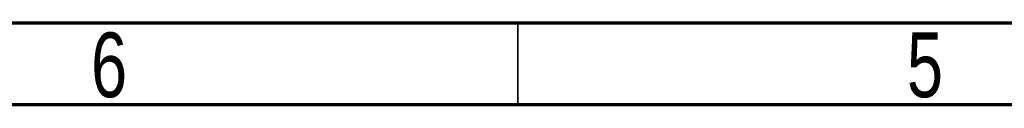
# Model space of a CAD drawing. Header units: inches. Extents: x 0.6 to 16.3, y 0.2 to 11.5.
# Tile 2 of 16: x 5.3 to 7.7, y 0.2 to 0.4. Entities that reach past the tile are written whole.
import ezdxf

# ---------------------------------------------------------------- set-up
doc = ezdxf.new("R2010")
doc.units = ezdxf.units.IN
doc.header["$MEASUREMENT"] = 0
doc.styles.add('SLDTEXTSTYLE0', font='TXT', dxfattribs={"width": 0.75})

msp = doc.modelspace()

# ---------------------------------------------------------------- linework, layer by layer
at = {"color": 7, "linetype": 'Continuous', "lineweight": 70}
for p, q in [((16.1417, 0.3937), (0.7874, 0.3937)), ((16.3386, 0.1969), (0.5906, 0.1969))]:
    msp.add_line(p, q, dxfattribs=at)
at = {"color": 7, "linetype": 'Continuous', "lineweight": 35}
msp.add_line((6.4961, 0.3937), (6.4961, 0.1969), dxfattribs=at)

# ---------------------------------------------------------------- texts
at = {"color": 7, "linetype": 'Continuous', "lineweight": 0, "char_height": 0.1562, "attachment_point": 2, "style": 'SLDTEXTSTYLE0'}
for s, insert in [('6', (5.5102, 0.3713)), ('5', (7.4787, 0.3713))]:
    msp.add_mtext(s, dxfattribs=dict(at, insert=insert))

doc.saveas('drawing.dxf')
